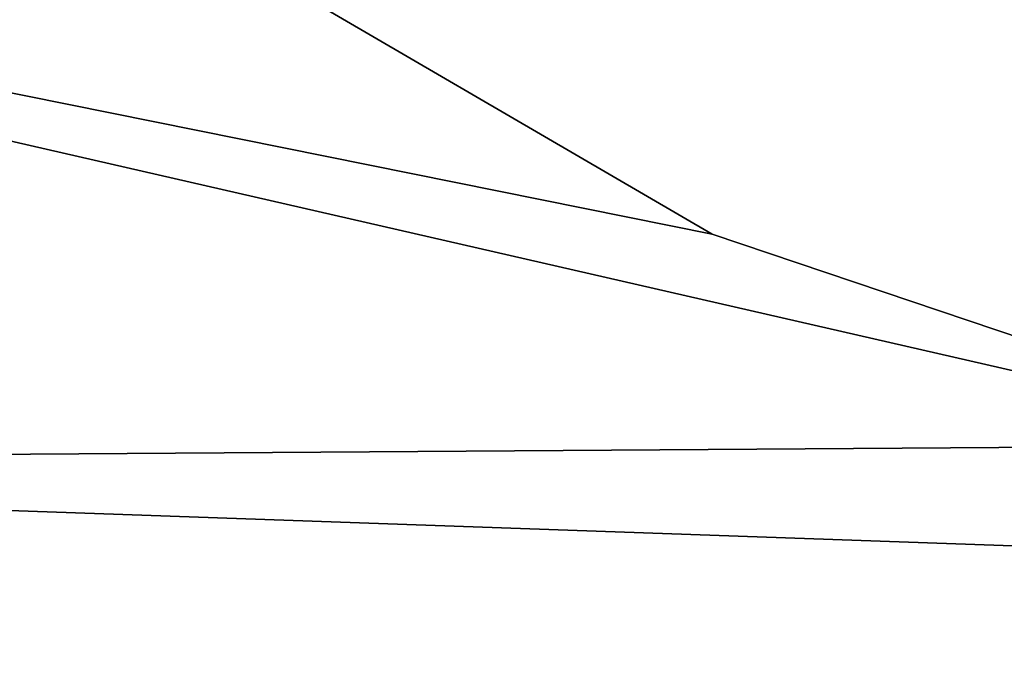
# Model space of a CAD drawing. Extents: x -5 to 2276, y 0 to 2500.
# Tile 197 of 256: x 846.72 to 850.13, y 505.25 to 507.46. Entities that reach past the tile are written whole.
import ezdxf

# ---------------------------------------------------------------- set-up
doc = ezdxf.new("R2010")
doc.units = 0
doc.header["$LTSCALE"] = 25.4
doc.layers.get('0').update_dxf_attribs({"linetype": 'CONTINUOUS'})
for name, color, linetype in [('IFCBUILDING', 32, 'CONTINUOUS'), ('IFCBUILDINGSTOREY', 34, 'CONTINUOUS'), ('IFCSITE', 32, 'CONTINUOUS'), ('IFCSLAB', 22, 'CONTINUOUS'), ('IFCWALL', 190, 'CONTINUOUS')]:
    doc.layers.add(name, color=color, linetype=linetype)

# ---------------------------------------------------------------- blocks, each defined once
blk = doc.blocks.new('GRUPUJ_1')
at = {"layer": 'IFCWALL'}
mesh = blk.add_polyface(dxfattribs=at)
corners = [(0, 0, 2300), (25, 25, 2300), (0, 2276.05, 2300), (175, 0, 2300), (25, 2251.05, 2300), (175, 25, 2300), (2500, 2151.05, 2300), (2475, 2251.05, 2300), (2475, 2151.05, 2300), (2500, 2276.05, 2300), (1245.07, 2251.05, 2300)]
mesh.append_faces([[corners[k] for k in face] for face in [(1, 3, 5), (6, 7, 8)]], dxfattribs={"vtx0": -1})
mesh.append_faces([[corners[k] for k in face] for face in [(0, 1, 2), (9, 7, 6)]], dxfattribs={"vtx0": -1, "vtx1": -1})
mesh.append_faces([[corners[k] for k in face] for face in [(1, 0, 3), (2, 1, 4), (4, 9, 2), (9, 4, 10), (9, 10, 7)]], dxfattribs={"vtx0": -1, "vtx2": -1})
mesh = blk.add_polyface(dxfattribs=at)
corners = [(2500, 0, 800), (175, 25, 800), (175, 0, 800), (2475, 25, 800), (2475, 2151.05, 800), (2500, 2151.05, 800)]
mesh.append_faces([[corners[k] for k in face] for face in [(0, 1, 2), (4, 0, 5)]], dxfattribs={"vtx0": -1})
mesh.append_faces([[corners[k] for k in face] for face in [(1, 0, 3), (3, 0, 4)]], dxfattribs={"vtx0": -1, "vtx1": -1})
blk = doc.blocks.new('GRUPUJ_7')
at = {"layer": 'IFCWALL'}
mesh = blk.add_polyface(dxfattribs=at)
corners = [(0, 0, 1500), (125, 100, 1500), (125, 2151.05, 1500), (150, 0, 1500), (150, 100, 1500), (2450, 2126.05, 1500), (2375, 2151.05, 1500), (2375, 2126.05, 1500), (0, 2226.05, 1500), (1220.07, 2226.05, 1500), (1220.07, 2151.05, 1500), (2450, 2226.05, 1500)]
mesh.append_faces([[corners[k] for k in face] for face in [(1, 3, 4), (5, 6, 7)]], dxfattribs={"vtx0": -1})
mesh.append_faces([[corners[k] for k in face] for face in [(8, 2, 9), (9, 6, 11), (11, 6, 5)]], dxfattribs={"vtx0": -1, "vtx1": -1})
mesh.append_faces([[corners[k] for k in face] for face in [(0, 1, 2), (1, 0, 3), (2, 8, 0), (9, 2, 10), (9, 10, 6)]], dxfattribs={"vtx0": -1, "vtx2": -1})
mesh = blk.add_polyface(dxfattribs=at)
corners = [(2450, 0), (150, 100), (150, 0), (2375, 100), (2375, 2126.05), (2450, 2126.05)]
mesh.append_faces([[corners[k] for k in face] for face in [(0, 1, 2), (4, 0, 5)]], dxfattribs={"vtx0": -1})
mesh.append_faces([[corners[k] for k in face] for face in [(1, 0, 3), (3, 0, 4)]], dxfattribs={"vtx0": -1, "vtx1": -1})
blk = doc.blocks.new('GRUPUJ_9')
at = {"layer": 'IFCWALL'}
mesh = blk.add_polyface(dxfattribs=at)
corners = [(0, 2051.05, 1500), (25, 2026.05, 1500), (1095.07, 2051.05, 1500), (0, 0, 1500), (25, 0, 1500), (2250, 2026.05, 1500), (2250, 2051.05, 1500)]
mesh.append_faces([[corners[k] for k in face] for face in [(1, 3, 4), (2, 5, 6)]], dxfattribs={"vtx0": -1})
mesh.append_faces([[corners[k] for k in face] for face in [(0, 1, 2)]], dxfattribs={"vtx0": -1, "vtx1": -1})
mesh.append_faces([[corners[k] for k in face] for face in [(1, 0, 3), (2, 1, 5)]], dxfattribs={"vtx0": -1, "vtx2": -1})
mesh = blk.add_polyface(dxfattribs=at)
corners = [(2250, 0), (25, 25), (25, 0), (2225, 25), (2225, 2026.05), (2250, 2026.05)]
mesh.append_faces([[corners[k] for k in face] for face in [(0, 1, 2), (4, 0, 5)]], dxfattribs={"vtx0": -1})
mesh.append_faces([[corners[k] for k in face] for face in [(1, 0, 3), (3, 0, 4)]], dxfattribs={"vtx0": -1, "vtx1": -1})
blk = doc.blocks.new('_CIANY')
at = {"layer": 'IFCWALL'}
for name, p in [('GRUPUJ_1', (0, 0)), ('GRUPUJ_7', (25, 25, 800)), ('GRUPUJ_9', (150, 125, 800))]:
    blk.add_blockref(name, p, dxfattribs=at)
mesh = blk.add_polyface(dxfattribs=at)
corners = [(0, 2276.05), (175, 2151.05), (175, 891.05), (1245.07, 2276.05), (175, 1251.05), (875, 2151.05), (1245.07, 2151.05), (1295.07, 2276.05), (1295.07, 2151.05), (2195.07, 2276.05), (1575, 2151.05), (2195.07, 2151.05), (2245.07, 2276.05), (2245.07, 2151.05), (2500, 2276.05), (2375, 2151.05), (2375, 651.05), (2375, 150), (0, 0), (175, 150), (2500, 0)]
mesh.append_faces([[corners[k] for k in face] for face in [(2, 1, 4)]], dxfattribs={"vtx0": -1})
mesh.append_faces([[corners[k] for k in face] for face in [(1, 3, 5), (5, 3, 6), (6, 7, 8), (8, 9, 10), (10, 9, 11), (11, 12, 13), (13, 14, 15), (15, 14, 16), (16, 14, 17), (18, 19, 20), (19, 0, 2), (20, 17, 14)]], dxfattribs={"vtx0": -1, "vtx1": -1})
mesh.append_faces([[corners[k] for k in face] for face in [(0, 1, 2)]], dxfattribs={"vtx0": -1, "vtx1": -1, "vtx2": -1})
mesh.append_faces([[corners[k] for k in face] for face in [(1, 0, 3), (6, 3, 7), (8, 7, 9), (11, 9, 12), (13, 12, 14), (19, 18, 0), (20, 19, 17)]], dxfattribs={"vtx0": -1, "vtx2": -1})
blk = doc.blocks.new('POD_OGA')
at = {"layer": 'IFCSLAB'}
mesh = blk.add_polyface(dxfattribs=at)
corners = [(1400, 2001.05), (1120.07, 1996.05), (1120.07, 2001.05), (0, 2001.05), (1400, 1101.05), (0, 1101.05), (1070.07, 1996.05), (1070.07, 2001.05)]
mesh.append_faces([[corners[k] for k in face] for face in [(0, 1, 2), (3, 4, 5), (6, 3, 7)]], dxfattribs={"vtx0": -1})
mesh.append_faces([[corners[k] for k in face] for face in [(4, 1, 0)]], dxfattribs={"vtx0": -1, "vtx1": -1})
mesh.append_faces([[corners[k] for k in face] for face in [(4, 3, 6)]], dxfattribs={"vtx0": -1, "vtx1": -1, "vtx2": -1})
mesh.append_faces([[corners[k] for k in face] for face in [(4, 6, 1)]], dxfattribs={"vtx0": -1, "vtx2": -1})
blk = doc.blocks.new('700-_MINIMALNA_D')
blk.add_line((499.507, 405.516), (499.507, 405.516, 2))
blk.add_line((499.507, 405.516), (499.507, 405.516, 2))
for points in [[(507.251, 415.928, 0), (502.927, 411.389, 0), (499.507, 405.516, 0), (497.064, 398.273, 0), (495.109, 379.674, 0), (497.064, 361.518, 0), (499.507, 354.312, 0), (502.927, 348.353, 0), (507.251, 343.685, 0), (512.405, 340.35, 0), (518.388, 338.35, 0), (525.201, 337.683, 0), (531.928, 338.338, 0), (537.85, 340.301, 0), (542.967, 343.574, 0), (547.278, 348.156, 0), (550.699, 354.053, 0), (553.142, 361.272, 0), (555.096, 379.674, 0), (555.096, 379.674, 0), (553.154, 398.273, 0), (550.726, 405.516, 0), (547.328, 411.389, 0), (543.031, 415.928, 0)], [(507.251, 415.928, 2), (502.927, 411.389, 2), (499.507, 405.516, 2), (497.064, 398.273, 2), (495.109, 379.674, 2), (497.064, 361.518, 2), (499.507, 354.312, 2), (502.927, 348.353, 2), (507.251, 343.685, 2), (512.405, 340.35, 2), (518.388, 338.35, 2), (525.201, 337.683, 2), (531.928, 338.338, 2), (537.85, 340.301, 2), (542.967, 343.574, 2), (547.278, 348.156, 2), (550.699, 354.053, 2), (553.142, 361.272, 2), (555.096, 379.674, 2), (555.096, 379.674, 2), (553.154, 398.273, 2), (550.726, 405.516, 2), (547.328, 411.389, 2), (543.031, 415.928, 2)], [(507.251, 415.928, 0), (502.927, 411.389, 0), (499.507, 405.516, 0), (497.064, 398.273, 0), (495.109, 379.674, 0), (497.064, 361.518, 0), (499.507, 354.312, 0), (502.927, 348.353, 0), (507.251, 343.685, 0), (512.405, 340.35, 0), (518.388, 338.35, 0), (525.201, 337.683, 0), (531.928, 338.338, 0), (537.85, 340.301, 0), (542.967, 343.574, 0), (547.278, 348.156, 0), (550.699, 354.053, 0), (553.142, 361.272, 0), (555.096, 379.674, 0), (555.096, 379.674, 0), (553.154, 398.273, 0), (550.726, 405.516, 0), (547.328, 411.389, 0), (543.031, 415.928, 0)], [(507.251, 415.928, 2), (502.927, 411.389, 2), (499.507, 405.516, 2), (497.064, 398.273, 2), (495.109, 379.674, 2), (497.064, 361.518, 2), (499.507, 354.312, 2), (502.927, 348.353, 2), (507.251, 343.685, 2), (512.405, 340.35, 2), (518.388, 338.35, 2), (525.201, 337.683, 2), (531.928, 338.338, 2), (537.85, 340.301, 2), (542.967, 343.574, 2), (547.278, 348.156, 2), (550.699, 354.053, 2), (553.142, 361.272, 2), (555.096, 379.674, 2), (555.096, 379.674, 2), (553.154, 398.273, 2), (550.726, 405.516, 2), (547.328, 411.389, 2), (543.031, 415.928, 2)], [(507.251, 415.928, 0), (502.927, 411.389, 0), (499.507, 405.516, 0), (497.064, 398.273, 0), (495.109, 379.674, 0), (497.064, 361.518, 0), (499.507, 354.312, 0), (502.927, 348.353, 0), (507.251, 343.685, 0), (512.405, 340.35, 0), (518.388, 338.35, 0), (525.201, 337.683, 0), (531.928, 338.338, 0), (537.85, 340.301, 0), (542.967, 343.574, 0), (547.278, 348.156, 0), (550.699, 354.053, 0), (553.142, 361.272, 0), (555.096, 379.674, 0), (555.096, 379.674, 0), (553.154, 398.273, 0), (550.726, 405.516, 0), (547.328, 411.389, 0), (543.031, 415.928, 0)], [(507.251, 415.928, 2), (502.927, 411.389, 2), (499.507, 405.516, 2), (497.064, 398.273, 2), (495.109, 379.674, 2), (497.064, 361.518, 2), (499.507, 354.312, 2), (502.927, 348.353, 2), (507.251, 343.685, 2), (512.405, 340.35, 2), (518.388, 338.35, 2), (525.201, 337.683, 2), (531.928, 338.338, 2), (537.85, 340.301, 2), (542.967, 343.574, 2), (547.278, 348.156, 2), (550.699, 354.053, 2), (553.142, 361.272, 2), (555.096, 379.674, 2), (555.096, 379.674, 2), (553.154, 398.273, 2), (550.726, 405.516, 2), (547.328, 411.389, 2), (543.031, 415.928, 2)], [(507.251, 415.928, 0), (502.927, 411.389, 0), (499.507, 405.516, 0), (497.064, 398.273, 0), (495.109, 379.674, 0), (497.064, 361.518, 0), (499.507, 354.312, 0), (502.927, 348.353, 0), (507.251, 343.685, 0), (512.405, 340.35, 0), (518.388, 338.35, 0), (525.201, 337.683, 0), (531.928, 338.338, 0), (537.85, 340.301, 0), (542.967, 343.574, 0), (547.278, 348.156, 0), (550.699, 354.053, 0), (553.142, 361.272, 0), (555.096, 379.674, 0), (555.096, 379.674, 0), (553.154, 398.273, 0), (550.726, 405.516, 0), (547.328, 411.389, 0), (543.031, 415.928, 0)], [(507.251, 415.928, 2), (502.927, 411.389, 2), (499.507, 405.516, 2), (497.064, 398.273, 2), (495.109, 379.674, 2), (497.064, 361.518, 2), (499.507, 354.312, 2), (502.927, 348.353, 2), (507.251, 343.685, 2), (512.405, 340.35, 2), (518.388, 338.35, 2), (525.201, 337.683, 2), (531.928, 338.338, 2), (537.85, 340.301, 2), (542.967, 343.574, 2), (547.278, 348.156, 2), (550.699, 354.053, 2), (553.142, 361.272, 2), (555.096, 379.674, 2), (555.096, 379.674, 2), (553.154, 398.273, 2), (550.726, 405.516, 2), (547.328, 411.389, 2), (543.031, 415.928, 2)], [(507.251, 415.928, 0), (502.927, 411.389, 0), (499.507, 405.516, 0), (497.064, 398.273, 0), (495.109, 379.674, 0), (497.064, 361.518, 0), (499.507, 354.312, 0), (502.927, 348.353, 0), (507.251, 343.685, 0), (512.405, 340.35, 0), (518.388, 338.35, 0), (525.201, 337.683, 0), (531.928, 338.338, 0), (537.85, 340.301, 0), (542.967, 343.574, 0), (547.278, 348.156, 0), (550.699, 354.053, 0), (553.142, 361.272, 0), (555.096, 379.674, 0), (555.096, 379.674, 0), (553.154, 398.273, 0), (550.726, 405.516, 0), (547.328, 411.389, 0), (543.031, 415.928, 0)], [(507.251, 415.928, 2), (502.927, 411.389, 2), (499.507, 405.516, 2), (497.064, 398.273, 2), (495.109, 379.674, 2), (497.064, 361.518, 2), (499.507, 354.312, 2), (502.927, 348.353, 2), (507.251, 343.685, 2), (512.405, 340.35, 2), (518.388, 338.35, 2), (525.201, 337.683, 2), (531.928, 338.338, 2), (537.85, 340.301, 2), (542.967, 343.574, 2), (547.278, 348.156, 2), (550.699, 354.053, 2), (553.142, 361.272, 2), (555.096, 379.674, 2), (555.096, 379.674, 2), (553.154, 398.273, 2), (550.726, 405.516, 2), (547.328, 411.389, 2), (543.031, 415.928, 2)], [(507.251, 415.928, 0), (502.927, 411.389, 0), (499.507, 405.516, 0), (497.064, 398.273, 0), (495.109, 379.674, 0), (497.064, 361.518, 0), (499.507, 354.312, 0), (502.927, 348.353, 0), (507.251, 343.685, 0), (512.405, 340.35, 0), (518.388, 338.35, 0), (525.201, 337.683, 0), (531.928, 338.338, 0), (537.85, 340.301, 0), (542.967, 343.574, 0), (547.278, 348.156, 0), (550.699, 354.053, 0), (553.142, 361.272, 0), (555.096, 379.674, 0), (555.096, 379.674, 0), (553.154, 398.273, 0), (550.726, 405.516, 0), (547.328, 411.389, 0), (543.031, 415.928, 0)], [(507.251, 415.928, 2), (502.927, 411.389, 2), (499.507, 405.516, 2), (497.064, 398.273, 2), (495.109, 379.674, 2), (497.064, 361.518, 2), (499.507, 354.312, 2), (502.927, 348.353, 2), (507.251, 343.685, 2), (512.405, 340.35, 2), (518.388, 338.35, 2), (525.201, 337.683, 2), (531.928, 338.338, 2), (537.85, 340.301, 2), (542.967, 343.574, 2), (547.278, 348.156, 2), (550.699, 354.053, 2), (553.142, 361.272, 2), (555.096, 379.674, 2), (555.096, 379.674, 2), (553.154, 398.273, 2), (550.726, 405.516, 2), (547.328, 411.389, 2), (543.031, 415.928, 2)], [(507.251, 415.928, 0), (502.927, 411.389, 0), (499.507, 405.516, 0), (497.064, 398.273, 0), (495.109, 379.674, 0), (497.064, 361.518, 0), (499.507, 354.312, 0), (502.927, 348.353, 0), (507.251, 343.685, 0), (512.405, 340.35, 0), (518.388, 338.35, 0), (525.201, 337.683, 0), (531.928, 338.338, 0), (537.85, 340.301, 0), (542.967, 343.574, 0), (547.278, 348.156, 0), (550.699, 354.053, 0), (553.142, 361.272, 0), (555.096, 379.674, 0), (555.096, 379.674, 0), (553.154, 398.273, 0), (550.726, 405.516, 0), (547.328, 411.389, 0), (543.031, 415.928, 0)], [(507.251, 415.928, 2), (502.927, 411.389, 2), (499.507, 405.516, 2), (497.064, 398.273, 2), (495.109, 379.674, 2), (497.064, 361.518, 2), (499.507, 354.312, 2), (502.927, 348.353, 2), (507.251, 343.685, 2), (512.405, 340.35, 2), (518.388, 338.35, 2), (525.201, 337.683, 2), (531.928, 338.338, 2), (537.85, 340.301, 2), (542.967, 343.574, 2), (547.278, 348.156, 2), (550.699, 354.053, 2), (553.142, 361.272, 2), (555.096, 379.674, 2), (555.096, 379.674, 2), (553.154, 398.273, 2), (550.726, 405.516, 2), (547.328, 411.389, 2), (543.031, 415.928, 2)], [(507.251, 415.928, 0), (502.927, 411.389, 0), (499.507, 405.516, 0), (497.064, 398.273, 0), (495.109, 379.674, 0), (497.064, 361.518, 0), (499.507, 354.312, 0), (502.927, 348.353, 0), (507.251, 343.685, 0), (512.405, 340.35, 0), (518.388, 338.35, 0), (525.201, 337.683, 0), (531.928, 338.338, 0), (537.85, 340.301, 0), (542.967, 343.574, 0), (547.278, 348.156, 0), (550.699, 354.053, 0), (553.142, 361.272, 0), (555.096, 379.674, 0), (555.096, 379.674, 0), (553.154, 398.273, 0), (550.726, 405.516, 0), (547.328, 411.389, 0), (543.031, 415.928, 0)], [(507.251, 415.928, 2), (502.927, 411.389, 2), (499.507, 405.516, 2), (497.064, 398.273, 2), (495.109, 379.674, 2), (497.064, 361.518, 2), (499.507, 354.312, 2), (502.927, 348.353, 2), (507.251, 343.685, 2), (512.405, 340.35, 2), (518.388, 338.35, 2), (525.201, 337.683, 2), (531.928, 338.338, 2), (537.85, 340.301, 2), (542.967, 343.574, 2), (547.278, 348.156, 2), (550.699, 354.053, 2), (553.142, 361.272, 2), (555.096, 379.674, 2), (555.096, 379.674, 2), (553.154, 398.273, 2), (550.726, 405.516, 2), (547.328, 411.389, 2), (543.031, 415.928, 2)], [(507.251, 415.928, 0), (502.927, 411.389, 0), (499.507, 405.516, 0), (497.064, 398.273, 0), (495.109, 379.674, 0), (497.064, 361.518, 0), (499.507, 354.312, 0), (502.927, 348.353, 0), (507.251, 343.685, 0), (512.405, 340.35, 0), (518.388, 338.35, 0), (525.201, 337.683, 0), (531.928, 338.338, 0), (537.85, 340.301, 0), (542.967, 343.574, 0), (547.278, 348.156, 0), (550.699, 354.053, 0), (553.142, 361.272, 0), (555.096, 379.674, 0), (555.096, 379.674, 0), (553.154, 398.273, 0), (550.726, 405.516, 0), (547.328, 411.389, 0), (543.031, 415.928, 0)], [(507.251, 415.928, 2), (502.927, 411.389, 2), (499.507, 405.516, 2), (497.064, 398.273, 2), (495.109, 379.674, 2), (497.064, 361.518, 2), (499.507, 354.312, 2), (502.927, 348.353, 2), (507.251, 343.685, 2), (512.405, 340.35, 2), (518.388, 338.35, 2), (525.201, 337.683, 2), (531.928, 338.338, 2), (537.85, 340.301, 2), (542.967, 343.574, 2), (547.278, 348.156, 2), (550.699, 354.053, 2), (553.142, 361.272, 2), (555.096, 379.674, 2), (555.096, 379.674, 2), (553.154, 398.273, 2), (550.726, 405.516, 2), (547.328, 411.389, 2), (543.031, 415.928, 2)], [(507.251, 415.928, 0), (502.927, 411.389, 0), (499.507, 405.516, 0), (497.064, 398.273, 0), (495.109, 379.674, 0), (497.064, 361.518, 0), (499.507, 354.312, 0), (502.927, 348.353, 0), (507.251, 343.685, 0), (512.405, 340.35, 0), (518.388, 338.35, 0), (525.201, 337.683, 0), (531.928, 338.338, 0), (537.85, 340.301, 0), (542.967, 343.574, 0), (547.278, 348.156, 0), (550.699, 354.053, 0), (553.142, 361.272, 0), (555.096, 379.674, 0), (555.096, 379.674, 0), (553.154, 398.273, 0), (550.726, 405.516, 0), (547.328, 411.389, 0), (543.031, 415.928, 0)], [(507.251, 415.928, 2), (502.927, 411.389, 2), (499.507, 405.516, 2), (497.064, 398.273, 2), (495.109, 379.674, 2), (497.064, 361.518, 2), (499.507, 354.312, 2), (502.927, 348.353, 2), (507.251, 343.685, 2), (512.405, 340.35, 2), (518.388, 338.35, 2), (525.201, 337.683, 2), (531.928, 338.338, 2), (537.85, 340.301, 2), (542.967, 343.574, 2), (547.278, 348.156, 2), (550.699, 354.053, 2), (553.142, 361.272, 2), (555.096, 379.674, 2), (555.096, 379.674, 2), (553.154, 398.273, 2), (550.726, 405.516, 2), (547.328, 411.389, 2), (543.031, 415.928, 2)], [(507.251, 415.928, 0), (502.927, 411.389, 0), (499.507, 405.516, 0), (497.064, 398.273, 0), (495.109, 379.674, 0), (497.064, 361.518, 0), (499.507, 354.312, 0), (502.927, 348.353, 0), (507.251, 343.685, 0), (512.405, 340.35, 0), (518.388, 338.35, 0), (525.201, 337.683, 0), (531.928, 338.338, 0), (537.85, 340.301, 0), (542.967, 343.574, 0), (547.278, 348.156, 0), (550.699, 354.053, 0), (553.142, 361.272, 0), (555.096, 379.674, 0), (555.096, 379.674, 0), (553.154, 398.273, 0), (550.726, 405.516, 0), (547.328, 411.389, 0), (543.031, 415.928, 0)], [(507.251, 415.928, 2), (502.927, 411.389, 2), (499.507, 405.516, 2), (497.064, 398.273, 2), (495.109, 379.674, 2), (497.064, 361.518, 2), (499.507, 354.312, 2), (502.927, 348.353, 2), (507.251, 343.685, 2), (512.405, 340.35, 2), (518.388, 338.35, 2), (525.201, 337.683, 2), (531.928, 338.338, 2), (537.85, 340.301, 2), (542.967, 343.574, 2), (547.278, 348.156, 2), (550.699, 354.053, 2), (553.142, 361.272, 2), (555.096, 379.674, 2), (555.096, 379.674, 2), (553.154, 398.273, 2), (550.726, 405.516, 2), (547.328, 411.389, 2), (543.031, 415.928, 2)], [(507.251, 415.928, 0), (502.927, 411.389, 0), (499.507, 405.516, 0), (497.064, 398.273, 0), (495.109, 379.674, 0), (497.064, 361.518, 0), (499.507, 354.312, 0), (502.927, 348.353, 0), (507.251, 343.685, 0), (512.405, 340.35, 0), (518.388, 338.35, 0), (525.201, 337.683, 0), (531.928, 338.338, 0), (537.85, 340.301, 0), (542.967, 343.574, 0), (547.278, 348.156, 0), (550.699, 354.053, 0), (553.142, 361.272, 0), (555.096, 379.674, 0), (555.096, 379.674, 0), (553.154, 398.273, 0), (550.726, 405.516, 0), (547.328, 411.389, 0), (543.031, 415.928, 0)], [(507.251, 415.928, 2), (502.927, 411.389, 2), (499.507, 405.516, 2), (497.064, 398.273, 2), (495.109, 379.674, 2), (497.064, 361.518, 2), (499.507, 354.312, 2), (502.927, 348.353, 2), (507.251, 343.685, 2), (512.405, 340.35, 2), (518.388, 338.35, 2), (525.201, 337.683, 2), (531.928, 338.338, 2), (537.85, 340.301, 2), (542.967, 343.574, 2), (547.278, 348.156, 2), (550.699, 354.053, 2), (553.142, 361.272, 2), (555.096, 379.674, 2), (555.096, 379.674, 2), (553.154, 398.273, 2), (550.726, 405.516, 2), (547.328, 411.389, 2), (543.031, 415.928, 2)], [(507.251, 415.928, 0), (502.927, 411.389, 0), (499.507, 405.516, 0), (497.064, 398.273, 0), (495.109, 379.674, 0), (497.064, 361.518, 0), (499.507, 354.312, 0), (502.927, 348.353, 0), (507.251, 343.685, 0), (512.405, 340.35, 0), (518.388, 338.35, 0), (525.201, 337.683, 0), (531.928, 338.338, 0), (537.85, 340.301, 0), (542.967, 343.574, 0), (547.278, 348.156, 0), (550.699, 354.053, 0), (553.142, 361.272, 0), (555.096, 379.674, 0), (555.096, 379.674, 0), (553.154, 398.273, 0), (550.726, 405.516, 0), (547.328, 411.389, 0), (543.031, 415.928, 0)], [(507.251, 415.928, 2), (502.927, 411.389, 2), (499.507, 405.516, 2), (497.064, 398.273, 2), (495.109, 379.674, 2), (497.064, 361.518, 2), (499.507, 354.312, 2), (502.927, 348.353, 2), (507.251, 343.685, 2), (512.405, 340.35, 2), (518.388, 338.35, 2), (525.201, 337.683, 2), (531.928, 338.338, 2), (537.85, 340.301, 2), (542.967, 343.574, 2), (547.278, 348.156, 2), (550.699, 354.053, 2), (553.142, 361.272, 2), (555.096, 379.674, 2), (555.096, 379.674, 2), (553.154, 398.273, 2), (550.726, 405.516, 2), (547.328, 411.389, 2), (543.031, 415.928, 2)], [(507.251, 415.928, 0), (502.927, 411.389, 0), (499.507, 405.516, 0), (497.064, 398.273, 0), (495.109, 379.674, 0), (497.064, 361.518, 0), (499.507, 354.312, 0), (502.927, 348.353, 0), (507.251, 343.685, 0), (512.405, 340.35, 0), (518.388, 338.35, 0), (525.201, 337.683, 0), (531.928, 338.338, 0), (537.85, 340.301, 0), (542.967, 343.574, 0), (547.278, 348.156, 0), (550.699, 354.053, 0), (553.142, 361.272, 0), (555.096, 379.674, 0), (555.096, 379.674, 0), (553.154, 398.273, 0), (550.726, 405.516, 0), (547.328, 411.389, 0), (543.031, 415.928, 0)], [(507.251, 415.928, 2), (502.927, 411.389, 2), (499.507, 405.516, 2), (497.064, 398.273, 2), (495.109, 379.674, 2), (497.064, 361.518, 2), (499.507, 354.312, 2), (502.927, 348.353, 2), (507.251, 343.685, 2), (512.405, 340.35, 2), (518.388, 338.35, 2), (525.201, 337.683, 2), (531.928, 338.338, 2), (537.85, 340.301, 2), (542.967, 343.574, 2), (547.278, 348.156, 2), (550.699, 354.053, 2), (553.142, 361.272, 2), (555.096, 379.674, 2), (555.096, 379.674, 2), (553.154, 398.273, 2), (550.726, 405.516, 2), (547.328, 411.389, 2), (543.031, 415.928, 2)], [(507.251, 415.928, 0), (502.927, 411.389, 0), (499.507, 405.516, 0), (497.064, 398.273, 0), (495.109, 379.674, 0), (497.064, 361.518, 0), (499.507, 354.312, 0), (502.927, 348.353, 0), (507.251, 343.685, 0), (512.405, 340.35, 0), (518.388, 338.35, 0), (525.201, 337.683, 0), (531.928, 338.338, 0), (537.85, 340.301, 0), (542.967, 343.574, 0), (547.278, 348.156, 0), (550.699, 354.053, 0), (553.142, 361.272, 0), (555.096, 379.674, 0), (555.096, 379.674, 0), (553.154, 398.273, 0), (550.726, 405.516, 0), (547.328, 411.389, 0), (543.031, 415.928, 0)], [(507.251, 415.928, 2), (502.927, 411.389, 2), (499.507, 405.516, 2), (497.064, 398.273, 2), (495.109, 379.674, 2), (497.064, 361.518, 2), (499.507, 354.312, 2), (502.927, 348.353, 2), (507.251, 343.685, 2), (512.405, 340.35, 2), (518.388, 338.35, 2), (525.201, 337.683, 2), (531.928, 338.338, 2), (537.85, 340.301, 2), (542.967, 343.574, 2), (547.278, 348.156, 2), (550.699, 354.053, 2), (553.142, 361.272, 2), (555.096, 379.674, 2), (555.096, 379.674, 2), (553.154, 398.273, 2), (550.726, 405.516, 2), (547.328, 411.389, 2), (543.031, 415.928, 2)], [(507.251, 415.928, 0), (502.927, 411.389, 0), (499.507, 405.516, 0), (497.064, 398.273, 0), (495.109, 379.674, 0), (497.064, 361.518, 0), (499.507, 354.312, 0), (502.927, 348.353, 0), (507.251, 343.685, 0), (512.405, 340.35, 0), (518.388, 338.35, 0), (525.201, 337.683, 0), (531.928, 338.338, 0), (537.85, 340.301, 0), (542.967, 343.574, 0), (547.278, 348.156, 0), (550.699, 354.053, 0), (553.142, 361.272, 0), (555.096, 379.674, 0), (555.096, 379.674, 0), (553.154, 398.273, 0), (550.726, 405.516, 0), (547.328, 411.389, 0), (543.031, 415.928, 0)], [(507.251, 415.928, 2), (502.927, 411.389, 2), (499.507, 405.516, 2), (497.064, 398.273, 2), (495.109, 379.674, 2), (497.064, 361.518, 2), (499.507, 354.312, 2), (502.927, 348.353, 2), (507.251, 343.685, 2), (512.405, 340.35, 2), (518.388, 338.35, 2), (525.201, 337.683, 2), (531.928, 338.338, 2), (537.85, 340.301, 2), (542.967, 343.574, 2), (547.278, 348.156, 2), (550.699, 354.053, 2), (553.142, 361.272, 2), (555.096, 379.674, 2), (555.096, 379.674, 2), (553.154, 398.273, 2), (550.726, 405.516, 2), (547.328, 411.389, 2), (543.031, 415.928, 2)], [(507.251, 415.928, 0), (502.927, 411.389, 0), (499.507, 405.516, 0), (497.064, 398.273, 0), (495.109, 379.674, 0), (497.064, 361.518, 0), (499.507, 354.312, 0), (502.927, 348.353, 0), (507.251, 343.685, 0), (512.405, 340.35, 0), (518.388, 338.35, 0), (525.201, 337.683, 0), (531.928, 338.338, 0), (537.85, 340.301, 0), (542.967, 343.574, 0), (547.278, 348.156, 0), (550.699, 354.053, 0), (553.142, 361.272, 0), (555.096, 379.674, 0), (555.096, 379.674, 0), (553.154, 398.273, 0), (550.726, 405.516, 0), (547.328, 411.389, 0), (543.031, 415.928, 0)], [(507.251, 415.928, 2), (502.927, 411.389, 2), (499.507, 405.516, 2), (497.064, 398.273, 2), (495.109, 379.674, 2), (497.064, 361.518, 2), (499.507, 354.312, 2), (502.927, 348.353, 2), (507.251, 343.685, 2), (512.405, 340.35, 2), (518.388, 338.35, 2), (525.201, 337.683, 2), (531.928, 338.338, 2), (537.85, 340.301, 2), (542.967, 343.574, 2), (547.278, 348.156, 2), (550.699, 354.053, 2), (553.142, 361.272, 2), (555.096, 379.674, 2), (555.096, 379.674, 2), (553.154, 398.273, 2), (550.726, 405.516, 2), (547.328, 411.389, 2), (543.031, 415.928, 2)], [(507.251, 415.928, 0), (502.927, 411.389, 0), (499.507, 405.516, 0), (497.064, 398.273, 0), (495.109, 379.674, 0), (497.064, 361.518, 0), (499.507, 354.312, 0), (502.927, 348.353, 0), (507.251, 343.685, 0), (512.405, 340.35, 0), (518.388, 338.35, 0), (525.201, 337.683, 0), (531.928, 338.338, 0), (537.85, 340.301, 0), (542.967, 343.574, 0), (547.278, 348.156, 0), (550.699, 354.053, 0), (553.142, 361.272, 0), (555.096, 379.674, 0), (555.096, 379.674, 0), (553.154, 398.273, 0), (550.726, 405.516, 0), (547.328, 411.389, 0), (543.031, 415.928, 0)], [(507.251, 415.928, 2), (502.927, 411.389, 2), (499.507, 405.516, 2), (497.064, 398.273, 2), (495.109, 379.674, 2), (497.064, 361.518, 2), (499.507, 354.312, 2), (502.927, 348.353, 2), (507.251, 343.685, 2), (512.405, 340.35, 2), (518.388, 338.35, 2), (525.201, 337.683, 2), (531.928, 338.338, 2), (537.85, 340.301, 2), (542.967, 343.574, 2), (547.278, 348.156, 2), (550.699, 354.053, 2), (553.142, 361.272, 2), (555.096, 379.674, 2), (555.096, 379.674, 2), (553.154, 398.273, 2), (550.726, 405.516, 2), (547.328, 411.389, 2), (543.031, 415.928, 2)], [(507.251, 415.928, 0), (502.927, 411.389, 0), (499.507, 405.516, 0), (497.064, 398.273, 0), (495.109, 379.674, 0), (497.064, 361.518, 0), (499.507, 354.312, 0), (502.927, 348.353, 0), (507.251, 343.685, 0), (512.405, 340.35, 0), (518.388, 338.35, 0), (525.201, 337.683, 0), (531.928, 338.338, 0), (537.85, 340.301, 0), (542.967, 343.574, 0), (547.278, 348.156, 0), (550.699, 354.053, 0), (553.142, 361.272, 0), (555.096, 379.674, 0), (555.096, 379.674, 0), (553.154, 398.273, 0), (550.726, 405.516, 0), (547.328, 411.389, 0), (543.031, 415.928, 0)], [(507.251, 415.928, 2), (502.927, 411.389, 2), (499.507, 405.516, 2), (497.064, 398.273, 2), (495.109, 379.674, 2), (497.064, 361.518, 2), (499.507, 354.312, 2), (502.927, 348.353, 2), (507.251, 343.685, 2), (512.405, 340.35, 2), (518.388, 338.35, 2), (525.201, 337.683, 2), (531.928, 338.338, 2), (537.85, 340.301, 2), (542.967, 343.574, 2), (547.278, 348.156, 2), (550.699, 354.053, 2), (553.142, 361.272, 2), (555.096, 379.674, 2), (555.096, 379.674, 2), (553.154, 398.273, 2), (550.726, 405.516, 2), (547.328, 411.389, 2), (543.031, 415.928, 2)], [(507.251, 415.928, 0), (502.927, 411.389, 0), (499.507, 405.516, 0), (497.064, 398.273, 0), (495.109, 379.674, 0), (497.064, 361.518, 0), (499.507, 354.312, 0), (502.927, 348.353, 0), (507.251, 343.685, 0), (512.405, 340.35, 0), (518.388, 338.35, 0), (525.201, 337.683, 0), (531.928, 338.338, 0), (537.85, 340.301, 0), (542.967, 343.574, 0), (547.278, 348.156, 0), (550.699, 354.053, 0), (553.142, 361.272, 0), (555.096, 379.674, 0), (555.096, 379.674, 0), (553.154, 398.273, 0), (550.726, 405.516, 0), (547.328, 411.389, 0), (543.031, 415.928, 0)], [(507.251, 415.928, 2), (502.927, 411.389, 2), (499.507, 405.516, 2), (497.064, 398.273, 2), (495.109, 379.674, 2), (497.064, 361.518, 2), (499.507, 354.312, 2), (502.927, 348.353, 2), (507.251, 343.685, 2), (512.405, 340.35, 2), (518.388, 338.35, 2), (525.201, 337.683, 2), (531.928, 338.338, 2), (537.85, 340.301, 2), (542.967, 343.574, 2), (547.278, 348.156, 2), (550.699, 354.053, 2), (553.142, 361.272, 2), (555.096, 379.674, 2), (555.096, 379.674, 2), (553.154, 398.273, 2), (550.726, 405.516, 2), (547.328, 411.389, 2), (543.031, 415.928, 2)], [(507.251, 415.928, 0), (502.927, 411.389, 0), (499.507, 405.516, 0), (497.064, 398.273, 0), (495.109, 379.674, 0), (497.064, 361.518, 0), (499.507, 354.312, 0), (502.927, 348.353, 0), (507.251, 343.685, 0), (512.405, 340.35, 0), (518.388, 338.35, 0), (525.201, 337.683, 0), (531.928, 338.338, 0), (537.85, 340.301, 0), (542.967, 343.574, 0), (547.278, 348.156, 0), (550.699, 354.053, 0), (553.142, 361.272, 0), (555.096, 379.674, 0), (555.096, 379.674, 0), (553.154, 398.273, 0), (550.726, 405.516, 0), (547.328, 411.389, 0), (543.031, 415.928, 0)], [(507.251, 415.928, 2), (502.927, 411.389, 2), (499.507, 405.516, 2), (497.064, 398.273, 2), (495.109, 379.674, 2), (497.064, 361.518, 2), (499.507, 354.312, 2), (502.927, 348.353, 2), (507.251, 343.685, 2), (512.405, 340.35, 2), (518.388, 338.35, 2), (525.201, 337.683, 2), (531.928, 338.338, 2), (537.85, 340.301, 2), (542.967, 343.574, 2), (547.278, 348.156, 2), (550.699, 354.053, 2), (553.142, 361.272, 2), (555.096, 379.674, 2), (555.096, 379.674, 2), (553.154, 398.273, 2), (550.726, 405.516, 2), (547.328, 411.389, 2), (543.031, 415.928, 2)], [(507.251, 415.928, 0), (502.927, 411.389, 0), (499.507, 405.516, 0), (497.064, 398.273, 0), (495.109, 379.674, 0), (497.064, 361.518, 0), (499.507, 354.312, 0), (502.927, 348.353, 0), (507.251, 343.685, 0), (512.405, 340.35, 0), (518.388, 338.35, 0), (525.201, 337.683, 0), (531.928, 338.338, 0), (537.85, 340.301, 0), (542.967, 343.574, 0), (547.278, 348.156, 0), (550.699, 354.053, 0), (553.142, 361.272, 0), (555.096, 379.674, 0), (555.096, 379.674, 0), (553.154, 398.273, 0), (550.726, 405.516, 0), (547.328, 411.389, 0), (543.031, 415.928, 0)], [(507.251, 415.928, 2), (502.927, 411.389, 2), (499.507, 405.516, 2), (497.064, 398.273, 2), (495.109, 379.674, 2), (497.064, 361.518, 2), (499.507, 354.312, 2), (502.927, 348.353, 2), (507.251, 343.685, 2), (512.405, 340.35, 2), (518.388, 338.35, 2), (525.201, 337.683, 2), (531.928, 338.338, 2), (537.85, 340.301, 2), (542.967, 343.574, 2), (547.278, 348.156, 2), (550.699, 354.053, 2), (553.142, 361.272, 2), (555.096, 379.674, 2), (555.096, 379.674, 2), (553.154, 398.273, 2), (550.726, 405.516, 2), (547.328, 411.389, 2), (543.031, 415.928, 2)], [(507.251, 415.928, 0), (502.927, 411.389, 0), (499.507, 405.516, 0), (497.064, 398.273, 0), (495.109, 379.674, 0), (497.064, 361.518, 0), (499.507, 354.312, 0), (502.927, 348.353, 0), (507.251, 343.685, 0), (512.405, 340.35, 0), (518.388, 338.35, 0), (525.201, 337.683, 0), (531.928, 338.338, 0), (537.85, 340.301, 0), (542.967, 343.574, 0), (547.278, 348.156, 0), (550.699, 354.053, 0), (553.142, 361.272, 0), (555.096, 379.674, 0), (555.096, 379.674, 0), (553.154, 398.273, 0), (550.726, 405.516, 0), (547.328, 411.389, 0), (543.031, 415.928, 0)], [(507.251, 415.928, 2), (502.927, 411.389, 2), (499.507, 405.516, 2), (497.064, 398.273, 2), (495.109, 379.674, 2), (497.064, 361.518, 2), (499.507, 354.312, 2), (502.927, 348.353, 2), (507.251, 343.685, 2), (512.405, 340.35, 2), (518.388, 338.35, 2), (525.201, 337.683, 2), (531.928, 338.338, 2), (537.85, 340.301, 2), (542.967, 343.574, 2), (547.278, 348.156, 2), (550.699, 354.053, 2), (553.142, 361.272, 2), (555.096, 379.674, 2), (555.096, 379.674, 2), (553.154, 398.273, 2), (550.726, 405.516, 2), (547.328, 411.389, 2), (543.031, 415.928, 2)], [(507.251, 415.928, 0), (502.927, 411.389, 0), (499.507, 405.516, 0), (497.064, 398.273, 0), (495.109, 379.674, 0), (497.064, 361.518, 0), (499.507, 354.312, 0), (502.927, 348.353, 0), (507.251, 343.685, 0), (512.405, 340.35, 0), (518.388, 338.35, 0), (525.201, 337.683, 0), (531.928, 338.338, 0), (537.85, 340.301, 0), (542.967, 343.574, 0), (547.278, 348.156, 0), (550.699, 354.053, 0), (553.142, 361.272, 0), (555.096, 379.674, 0), (555.096, 379.674, 0), (553.154, 398.273, 0), (550.726, 405.516, 0), (547.328, 411.389, 0), (543.031, 415.928, 0)], [(507.251, 415.928, 2), (502.927, 411.389, 2), (499.507, 405.516, 2), (497.064, 398.273, 2), (495.109, 379.674, 2), (497.064, 361.518, 2), (499.507, 354.312, 2), (502.927, 348.353, 2), (507.251, 343.685, 2), (512.405, 340.35, 2), (518.388, 338.35, 2), (525.201, 337.683, 2), (531.928, 338.338, 2), (537.85, 340.301, 2), (542.967, 343.574, 2), (547.278, 348.156, 2), (550.699, 354.053, 2), (553.142, 361.272, 2), (555.096, 379.674, 2), (555.096, 379.674, 2), (553.154, 398.273, 2), (550.726, 405.516, 2), (547.328, 411.389, 2), (543.031, 415.928, 2)], [(507.251, 415.928, 0), (502.927, 411.389, 0), (499.507, 405.516, 0), (497.064, 398.273, 0), (495.109, 379.674, 0), (497.064, 361.518, 0), (499.507, 354.312, 0), (502.927, 348.353, 0), (507.251, 343.685, 0), (512.405, 340.35, 0), (518.388, 338.35, 0), (525.201, 337.683, 0), (531.928, 338.338, 0), (537.85, 340.301, 0), (542.967, 343.574, 0), (547.278, 348.156, 0), (550.699, 354.053, 0), (553.142, 361.272, 0), (555.096, 379.674, 0), (555.096, 379.674, 0), (553.154, 398.273, 0), (550.726, 405.516, 0), (547.328, 411.389, 0), (543.031, 415.928, 0)], [(507.251, 415.928, 2), (502.927, 411.389, 2), (499.507, 405.516, 2), (497.064, 398.273, 2), (495.109, 379.674, 2), (497.064, 361.518, 2), (499.507, 354.312, 2), (502.927, 348.353, 2), (507.251, 343.685, 2), (512.405, 340.35, 2), (518.388, 338.35, 2), (525.201, 337.683, 2), (531.928, 338.338, 2), (537.85, 340.301, 2), (542.967, 343.574, 2), (547.278, 348.156, 2), (550.699, 354.053, 2), (553.142, 361.272, 2), (555.096, 379.674, 2), (555.096, 379.674, 2), (553.154, 398.273, 2), (550.726, 405.516, 2), (547.328, 411.389, 2), (543.031, 415.928, 2)], [(507.251, 415.928, 0), (502.927, 411.389, 0), (499.507, 405.516, 0), (497.064, 398.273, 0), (495.109, 379.674, 0), (497.064, 361.518, 0), (499.507, 354.312, 0), (502.927, 348.353, 0), (507.251, 343.685, 0), (512.405, 340.35, 0), (518.388, 338.35, 0), (525.201, 337.683, 0), (531.928, 338.338, 0), (537.85, 340.301, 0), (542.967, 343.574, 0), (547.278, 348.156, 0), (550.699, 354.053, 0), (553.142, 361.272, 0), (555.096, 379.674, 0), (555.096, 379.674, 0), (553.154, 398.273, 0), (550.726, 405.516, 0), (547.328, 411.389, 0), (543.031, 415.928, 0)], [(507.251, 415.928, 2), (502.927, 411.389, 2), (499.507, 405.516, 2), (497.064, 398.273, 2), (495.109, 379.674, 2), (497.064, 361.518, 2), (499.507, 354.312, 2), (502.927, 348.353, 2), (507.251, 343.685, 2), (512.405, 340.35, 2), (518.388, 338.35, 2), (525.201, 337.683, 2), (531.928, 338.338, 2), (537.85, 340.301, 2), (542.967, 343.574, 2), (547.278, 348.156, 2), (550.699, 354.053, 2), (553.142, 361.272, 2), (555.096, 379.674, 2), (555.096, 379.674, 2), (553.154, 398.273, 2), (550.726, 405.516, 2), (547.328, 411.389, 2), (543.031, 415.928, 2)], [(507.251, 415.928, 0), (502.927, 411.389, 0), (499.507, 405.516, 0), (497.064, 398.273, 0), (495.109, 379.674, 0), (497.064, 361.518, 0), (499.507, 354.312, 0), (502.927, 348.353, 0), (507.251, 343.685, 0), (512.405, 340.35, 0), (518.388, 338.35, 0), (525.201, 337.683, 0), (531.928, 338.338, 0), (537.85, 340.301, 0), (542.967, 343.574, 0), (547.278, 348.156, 0), (550.699, 354.053, 0), (553.142, 361.272, 0), (555.096, 379.674, 0), (555.096, 379.674, 0), (553.154, 398.273, 0), (550.726, 405.516, 0), (547.328, 411.389, 0), (543.031, 415.928, 0)], [(507.251, 415.928, 2), (502.927, 411.389, 2), (499.507, 405.516, 2), (497.064, 398.273, 2), (495.109, 379.674, 2), (497.064, 361.518, 2), (499.507, 354.312, 2), (502.927, 348.353, 2), (507.251, 343.685, 2), (512.405, 340.35, 2), (518.388, 338.35, 2), (525.201, 337.683, 2), (531.928, 338.338, 2), (537.85, 340.301, 2), (542.967, 343.574, 2), (547.278, 348.156, 2), (550.699, 354.053, 2), (553.142, 361.272, 2), (555.096, 379.674, 2), (555.096, 379.674, 2), (553.154, 398.273, 2), (550.726, 405.516, 2), (547.328, 411.389, 2), (543.031, 415.928, 2)], [(507.251, 415.928, 0), (502.927, 411.389, 0), (499.507, 405.516, 0), (497.064, 398.273, 0), (495.109, 379.674, 0), (497.064, 361.518, 0), (499.507, 354.312, 0), (502.927, 348.353, 0), (507.251, 343.685, 0), (512.405, 340.35, 0), (518.388, 338.35, 0), (525.201, 337.683, 0), (531.928, 338.338, 0), (537.85, 340.301, 0), (542.967, 343.574, 0), (547.278, 348.156, 0), (550.699, 354.053, 0), (553.142, 361.272, 0), (555.096, 379.674, 0), (555.096, 379.674, 0), (553.154, 398.273, 0), (550.726, 405.516, 0), (547.328, 411.389, 0), (543.031, 415.928, 0)], [(507.251, 415.928, 2), (502.927, 411.389, 2), (499.507, 405.516, 2), (497.064, 398.273, 2), (495.109, 379.674, 2), (497.064, 361.518, 2), (499.507, 354.312, 2), (502.927, 348.353, 2), (507.251, 343.685, 2), (512.405, 340.35, 2), (518.388, 338.35, 2), (525.201, 337.683, 2), (531.928, 338.338, 2), (537.85, 340.301, 2), (542.967, 343.574, 2), (547.278, 348.156, 2), (550.699, 354.053, 2), (553.142, 361.272, 2), (555.096, 379.674, 2), (555.096, 379.674, 2), (553.154, 398.273, 2), (550.726, 405.516, 2), (547.328, 411.389, 2), (543.031, 415.928, 2)], [(507.251, 415.928, 0), (502.927, 411.389, 0), (499.507, 405.516, 0), (497.064, 398.273, 0), (495.109, 379.674, 0), (497.064, 361.518, 0), (499.507, 354.312, 0), (502.927, 348.353, 0), (507.251, 343.685, 0), (512.405, 340.35, 0), (518.388, 338.35, 0), (525.201, 337.683, 0), (531.928, 338.338, 0), (537.85, 340.301, 0), (542.967, 343.574, 0), (547.278, 348.156, 0), (550.699, 354.053, 0), (553.142, 361.272, 0), (555.096, 379.674, 0), (555.096, 379.674, 0), (553.154, 398.273, 0), (550.726, 405.516, 0), (547.328, 411.389, 0), (543.031, 415.928, 0)], [(507.251, 415.928, 2), (502.927, 411.389, 2), (499.507, 405.516, 2), (497.064, 398.273, 2), (495.109, 379.674, 2), (497.064, 361.518, 2), (499.507, 354.312, 2), (502.927, 348.353, 2), (507.251, 343.685, 2), (512.405, 340.35, 2), (518.388, 338.35, 2), (525.201, 337.683, 2), (531.928, 338.338, 2), (537.85, 340.301, 2), (542.967, 343.574, 2), (547.278, 348.156, 2), (550.699, 354.053, 2), (553.142, 361.272, 2), (555.096, 379.674, 2), (555.096, 379.674, 2), (553.154, 398.273, 2), (550.726, 405.516, 2), (547.328, 411.389, 2), (543.031, 415.928, 2)]]:
    blk.add_polyline3d(points)
mesh = blk.add_polyface()
corners = [(496.852, 429.12), (495.109, 379.674), (489.553, 422.452), (497.064, 398.273), (505.226, 433.884), (499.507, 405.516), (502.927, 411.389), (507.251, 415.928), (514.676, 436.742), (512.405, 419.17), (518.388, 421.115), (525.201, 437.694), (525.201, 421.763), (535.76, 436.745), (531.968, 421.115), (537.912, 419.17), (545.213, 433.896), (543.031, 415.928), (547.328, 411.389), (553.56, 429.148), (550.726, 405.516), (553.154, 398.273), (555.096, 379.674), (560.8, 422.501), (476.876, 392.673), (476.852, 366.997), (476.031, 379.674), (479.313, 355.716), (479.412, 404.136), (483.416, 345.83), (483.637, 414.062), (489.16, 337.339), (496.335, 330.52), (497.064, 361.518), (504.734, 325.649), (499.507, 354.312), (502.927, 348.353), (507.251, 343.685), (514.356, 322.726), (512.405, 340.35), (518.388, 338.35), (525.201, 321.752), (525.201, 337.683), (531.928, 338.338), (535.76, 322.695), (537.85, 340.301), (545.213, 325.526), (542.967, 343.574), (547.278, 348.156), (553.56, 330.243), (550.699, 354.053), (553.142, 361.272), (560.8, 336.847), (566.651, 414.127), (566.651, 345.184), (570.831, 404.197), (570.831, 355.101), (573.338, 392.713), (573.338, 366.598), (574.174, 379.674)]
mesh.append_faces([[corners[k] for k in face] for face in [(24, 25, 26), (58, 57, 59)]], dxfattribs={"vtx0": -1})
mesh.append_faces([[corners[k] for k in face] for face in [(0, 1, 2), (1, 0, 3), (3, 4, 5), (5, 4, 6), (6, 4, 7), (7, 8, 9), (9, 8, 10), (10, 11, 12), (12, 13, 14), (14, 13, 15), (15, 16, 17), (17, 16, 18), (18, 19, 20), (20, 19, 21), (21, 19, 22), (25, 24, 27), (27, 28, 29), (29, 30, 31), (31, 2, 32), (32, 33, 34), (34, 37, 38), (38, 40, 41), (41, 43, 44), (44, 45, 46), (46, 48, 49), (49, 22, 52), (52, 53, 54), (54, 55, 56), (56, 57, 58)]], dxfattribs={"vtx0": -1, "vtx1": -1})
mesh.append_faces([[corners[k] for k in face] for face in [(32, 2, 1), (52, 22, 23)]], dxfattribs={"vtx0": -1, "vtx1": -1, "vtx2": -1})
mesh.append_faces([[corners[k] for k in face] for face in [(3, 0, 4), (7, 4, 8), (10, 8, 11), (12, 11, 13), (15, 13, 16), (18, 16, 19), (22, 19, 23), (27, 24, 28), (29, 28, 30), (31, 30, 2), (32, 1, 33), (34, 33, 35), (34, 35, 36), (34, 36, 37), (38, 37, 39), (38, 39, 40), (41, 40, 42), (41, 42, 43), (44, 43, 45), (46, 45, 47), (46, 47, 48), (49, 48, 50), (49, 50, 51), (49, 51, 22), (52, 23, 53), (54, 53, 55), (56, 55, 57)]], dxfattribs={"vtx0": -1, "vtx2": -1})
mesh = blk.add_polyface()
corners = [(476.852, 366.997, 2), (476.876, 392.673, 2), (476.031, 379.674, 2), (479.313, 355.716, 2), (479.412, 404.136, 2), (483.416, 345.83, 2), (483.637, 414.062, 2), (489.16, 337.339, 2), (489.553, 422.452, 2), (496.335, 330.52, 2), (495.109, 379.674, 2), (497.064, 361.518, 2), (504.734, 325.649, 2), (499.507, 354.312, 2), (502.927, 348.353, 2), (507.251, 343.685, 2), (514.356, 322.726, 2), (512.405, 340.35, 2), (518.388, 338.35, 2), (525.201, 321.752, 2), (525.201, 337.683, 2), (535.76, 322.695, 2), (531.928, 338.338, 2), (537.85, 340.301, 2), (545.213, 325.526, 2), (542.967, 343.574, 2), (547.278, 348.156, 2), (553.56, 330.243, 2), (550.699, 354.053, 2), (553.142, 361.272, 2), (555.096, 379.674, 2), (560.8, 336.847, 2), (496.852, 429.12, 2), (497.064, 398.273, 2), (505.226, 433.884, 2), (499.507, 405.516, 2), (502.927, 411.389, 2), (507.251, 415.928, 2), (514.676, 436.742, 2), (512.405, 419.17, 2), (518.388, 421.115, 2), (525.201, 437.694, 2), (525.201, 421.763, 2), (531.968, 421.115, 2), (535.76, 436.745, 2), (537.912, 419.17, 2), (545.213, 433.896, 2), (543.031, 415.928, 2), (547.328, 411.389, 2), (553.56, 429.148, 2), (550.726, 405.516, 2), (553.154, 398.273, 2), (560.8, 422.501, 2), (566.651, 345.184, 2), (566.651, 414.127, 2), (570.831, 355.101, 2), (570.831, 404.197, 2), (573.338, 366.598, 2), (573.338, 392.713, 2), (574.174, 379.674, 2)]
mesh.append_faces([[corners[k] for k in face] for face in [(0, 1, 2), (58, 57, 59)]], dxfattribs={"vtx0": -1})
mesh.append_faces([[corners[k] for k in face] for face in [(1, 3, 4), (4, 5, 6), (6, 7, 8), (10, 9, 11), (11, 12, 13), (13, 12, 14), (14, 12, 15), (15, 16, 17), (17, 16, 18), (18, 19, 20), (20, 21, 22), (22, 21, 23), (23, 24, 25), (25, 24, 26), (26, 27, 28), (28, 27, 29), (29, 27, 30), (32, 33, 34), (34, 37, 38), (38, 40, 41), (41, 43, 44), (44, 45, 46), (46, 48, 49), (49, 30, 52), (52, 53, 54), (54, 55, 56), (56, 57, 58)]], dxfattribs={"vtx0": -1, "vtx1": -1})
mesh.append_faces([[corners[k] for k in face] for face in [(8, 9, 10), (52, 30, 31)]], dxfattribs={"vtx0": -1, "vtx1": -1, "vtx2": -1})
mesh.append_faces([[corners[k] for k in face] for face in [(1, 0, 3), (4, 3, 5), (6, 5, 7), (8, 7, 9), (11, 9, 12), (15, 12, 16), (18, 16, 19), (20, 19, 21), (23, 21, 24), (26, 24, 27), (30, 27, 31), (10, 32, 8), (32, 10, 33), (34, 33, 35), (34, 35, 36), (34, 36, 37), (38, 37, 39), (38, 39, 40), (41, 40, 42), (41, 42, 43), (44, 43, 45), (46, 45, 47), (46, 47, 48), (49, 48, 50), (49, 50, 51), (49, 51, 30), (52, 31, 53), (54, 53, 55), (56, 55, 57)]], dxfattribs={"vtx0": -1, "vtx2": -1})
mesh = blk.add_polyface()
corners = [(502.927, 411.389), (499.507, 405.516, 2), (499.507, 405.516), (502.927, 411.389, 2)]
mesh.append_faces([[corners[k] for k in face] for face in [(0, 1, 2), (1, 0, 3)]], dxfattribs={"vtx0": -1})
mesh = blk.add_polyface()
corners = [(499.507, 405.516), (497.064, 398.273, 2), (497.064, 398.273), (499.507, 405.516, 2)]
mesh.append_faces([[corners[k] for k in face] for face in [(0, 1, 2), (1, 0, 3)]], dxfattribs={"vtx0": -1})
blk = doc.blocks.new('PRZESTRZE__MANEWROWA_LICZO')
at = {"xscale": 0.2991999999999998, "yscale": 0.2991999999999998, "zscale": 0.2991999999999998, "rotation": 360}
blk.add_blockref('700-_MINIMALNA_D', (182.2677, 54.5505, 1.7), dxfattribs=at)
at = {"layer": 'IFCSLAB'}
mesh = blk.add_polyface(dxfattribs=at)
corners = [(700, 450, 1.7), (0, 900, 1.7), (0, 0, 1.7)]
mesh.append_faces([[corners[k] for k in face] for face in [(0, 1, 2)]])
mesh = blk.add_polyface(dxfattribs=at)
corners = [(1400, 900), (1120.07, 895), (1120.07, 900), (0, 900), (1400, 0), (0, 0), (1070.07, 895), (1070.07, 900)]
mesh.append_faces([[corners[k] for k in face] for face in [(0, 1, 2), (3, 4, 5), (6, 3, 7)]], dxfattribs={"vtx0": -1})
mesh.append_faces([[corners[k] for k in face] for face in [(4, 1, 0)]], dxfattribs={"vtx0": -1, "vtx1": -1})
mesh.append_faces([[corners[k] for k in face] for face in [(4, 3, 6)]], dxfattribs={"vtx0": -1, "vtx1": -1, "vtx2": -1})
mesh.append_faces([[corners[k] for k in face] for face in [(4, 6, 1)]], dxfattribs={"vtx0": -1, "vtx2": -1})
mesh = blk.add_polyface(dxfattribs=at)
corners = [(700, 450, 1.2), (0, 0, 1), (700, 450, 1), (0, 0, 1.7), (700, 450, 1.7)]
mesh.append_faces([[corners[k] for k in face] for face in [(0, 1, 2), (3, 0, 4)]], dxfattribs={"vtx0": -1})
mesh.append_faces([[corners[k] for k in face] for face in [(1, 0, 3)]], dxfattribs={"vtx0": -1, "vtx1": -1})
mesh = blk.add_polyface(dxfattribs=at)
corners = [(700, 0, 1), (700, 150, 1), (0, 0, 1), (700, 450, 1)]
mesh.append_faces([[corners[k] for k in face] for face in [(0, 1, 2), (3, 2, 1)]], dxfattribs={"vtx1": -1})
blk = doc.blocks.new('DEFAULT_BUILDING_STOREY')
at = {"layer": 'IFCSLAB'}
for name, p in [('PRZESTRZE__MANEWROWA_LICZO', (175, 1251.05, 1.7)), ('POD_OGA', (175, 150))]:
    blk.add_blockref(name, p, dxfattribs=at)
at = {"layer": 'IFCWALL'}
blk.add_blockref('_CIANY', (0, 0), dxfattribs=at)
blk = doc.blocks.new('DEFAULT_BUILDING')
at = {"layer": 'IFCBUILDINGSTOREY'}
blk.add_blockref('DEFAULT_BUILDING_STOREY', (0, 0), dxfattribs=at)
blk = doc.blocks.new('DEFAULT_SITE')
at = {"layer": 'IFCBUILDING', "rotation": 89.99999999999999}
blk.add_blockref('DEFAULT_BUILDING', (2276.05, 0), dxfattribs=at)

msp = doc.modelspace()

# ---------------------------------------------------------------- block references
at = {"layer": 'IFCSITE'}
msp.add_blockref('DEFAULT_SITE', (0, 0), dxfattribs=at)

doc.saveas('drawing.dxf')
